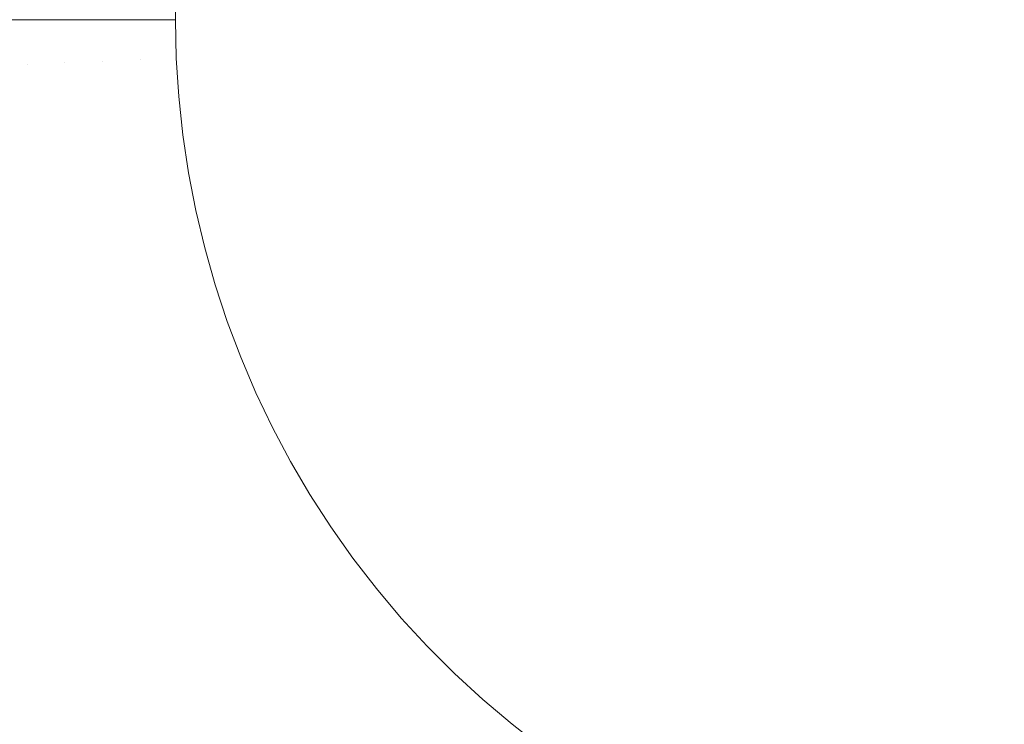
# Model space of a CAD drawing. Header units: centimetres. Extents: x -26 to 27.3, y -23.4 to -21.6.
# Tile 78 of 206: x -8.0078 to -7.8991, y -22.9377 to -22.8599. Entities that reach past the tile are written whole.
import ezdxf

# ---------------------------------------------------------------- set-up
doc = ezdxf.new("R2010")
doc.units = ezdxf.units.CM
doc.header["$LTSCALE"] = 2.54
doc.layers.add('Lucido design-1', color=7, linetype='Continuous')

# ---------------------------------------------------------------- blocks, each defined once
blk = doc.blocks.new('Gruppo-4-1')
at = {"color": 7, "linetype": 'Continuous', "lineweight": 9}
blk.add_3dface([(-25.89065, -21.65989, -9.38199), (-25.89065, -23.25989, -9.38199), (27.20935, -23.25989, -9.38199), (27.20935, -21.65989, -9.38199)], dxfattribs=at)
for points, invisible_edges in [([(-7.99065, -22.85989, -9.78199), (-7.99065, -21.65989, -9.78199), (9.30935, -21.65989, -9.78199), (9.20935, -22.95989, -9.78199)], 12), ([(-8.00702, -22.86483, -9.78336), (-8.01114, -22.86501, -9.78414), (-8.01125, -22.85989, -9.78414), (-8.00774, -22.85989, -9.78347)], 11), ([(-8.00774, -22.85989, -9.78347), (-8.00712, -22.85989, -9.78336), (-8.00702, -22.86483, -9.78336)], 10), ([(-8.00286, -22.86465, -9.78275), (-8.00702, -22.86483, -9.78336), (-8.00712, -22.85989, -9.78336), (-8.00349, -22.85989, -9.78283)], 11), ([(-8.00349, -22.85989, -9.78283), (-8.00296, -22.85989, -9.78275), (-8.00286, -22.86465, -9.78275)], 10), ([(-7.99868, -22.86448, -9.78232), (-8.00286, -22.86465, -9.78275), (-8.00296, -22.85989, -9.78275), (-7.9992, -22.85989, -9.78237)], 11), ([(-7.9992, -22.85989, -9.78237), (-7.99877, -22.85989, -9.78232), (-7.99868, -22.86448, -9.78232)], 10), ([(-7.99448, -22.8643, -9.78207), (-7.99868, -22.86448, -9.78232), (-7.99877, -22.85989, -9.78232), (-7.99489, -22.85989, -9.78209)], 11), ([(-7.99489, -22.85989, -9.78209), (-7.99457, -22.85989, -9.78207), (-7.99448, -22.8643, -9.78207)], 10), ([(-7.99448, -22.8643, -9.78207), (-7.99457, -22.85989, -9.78207), (-7.99065, -22.85989, -9.78199), (-7.99056, -22.86413, -9.78199)], 9), ([(-7.99065, -22.85989, -9.78199), (-7.93184, -22.95101, -9.78199), (-7.93567, -22.94918, -9.78199), (-7.93942, -22.94719, -9.78199)], 9), ([(-7.99065, -22.85989, -9.78199), (-7.89065, -22.95989, -9.78199), (-7.89489, -22.9598, -9.78199), (-7.89913, -22.95953, -9.78199)], 9), ([(-7.99065, -22.85989, -9.78199), (-7.92396, -22.95418, -9.78199), (-7.92793, -22.95268, -9.78199), (-7.93184, -22.95101, -9.78199)], 9), ([(-7.89913, -22.95953, -9.78199), (-7.90335, -22.95908, -9.78199), (-7.90755, -22.95845, -9.78199), (-7.99065, -22.85989, -9.78199)], 12), ([(-7.93942, -22.94719, -9.78199), (-7.94308, -22.94504, -9.78199), (-7.94664, -22.94274, -9.78199), (-7.99065, -22.85989, -9.78199)], 12), ([(-7.90755, -22.95845, -9.78199), (-7.91171, -22.95764, -9.78199), (-7.91584, -22.95666, -9.78199), (-7.99065, -22.85989, -9.78199)], 12), ([(-7.91584, -22.95666, -9.78199), (-7.91993, -22.9555, -9.78199), (-7.92396, -22.95418, -9.78199), (-7.99065, -22.85989, -9.78199)], 12), ([(-7.94664, -22.94274, -9.78199), (-7.95011, -22.94029, -9.78199), (-7.95347, -22.93769, -9.78199), (-7.99065, -22.85989, -9.78199)], 12), ([(-7.99065, -22.85989, -9.78199), (9.20935, -22.95989, -9.78199), (-7.89065, -22.95989, -9.78199)], 9), ([(-7.99029, -22.86837, -9.78199), (-7.99056, -22.86413, -9.78199), (-7.99065, -22.85989, -9.78199), (-7.95347, -22.93769, -9.78199)], 12), ([(-7.99419, -22.8687, -9.78207), (-7.99448, -22.8643, -9.78207), (-7.99056, -22.86413, -9.78199), (-7.99029, -22.86837, -9.78199)], 11), ([(-8.01081, -22.87012, -9.78414), (-8.01114, -22.86501, -9.78414), (-8.00702, -22.86483, -9.78336), (-8.0067, -22.86977, -9.78336)], 15), ([(-8.0067, -22.86977, -9.78336), (-8.00702, -22.86483, -9.78336), (-8.00286, -22.86465, -9.78275), (-8.00256, -22.86941, -9.78275)], 15), ([(-8.00256, -22.86941, -9.78275), (-8.00286, -22.86465, -9.78275), (-7.99868, -22.86448, -9.78232), (-7.99838, -22.86906, -9.78232)], 15), ([(-7.99838, -22.86906, -9.78232), (-7.99868, -22.86448, -9.78232), (-7.99448, -22.8643, -9.78207), (-7.99419, -22.8687, -9.78207)], 15), ([(-7.99373, -22.87309, -9.78207), (-7.99419, -22.8687, -9.78207), (-7.99029, -22.86837, -9.78199), (-7.98984, -22.87259, -9.78199)], 11), ([(-7.98921, -22.87679, -9.78199), (-7.98984, -22.87259, -9.78199), (-7.99029, -22.86837, -9.78199), (-7.95347, -22.93769, -9.78199)], 12), ([(-8.00618, -22.87468, -9.78336), (-8.0067, -22.86977, -9.78336), (-8.00256, -22.86941, -9.78275), (-8.00205, -22.87415, -9.78275)], 15), ([(-8.00205, -22.87415, -9.78275), (-8.00256, -22.86941, -9.78275), (-7.99838, -22.86906, -9.78232), (-7.9979, -22.87362, -9.78232)], 15), ([(-7.9979, -22.87362, -9.78232), (-7.99838, -22.86906, -9.78232), (-7.99419, -22.8687, -9.78207), (-7.99373, -22.87309, -9.78207)], 15), ([(-8.01027, -22.87521, -9.78414), (-8.01081, -22.87012, -9.78414), (-8.0067, -22.86977, -9.78336), (-8.00618, -22.87468, -9.78336)], 15), ([(-7.99307, -22.87745, -9.78207), (-7.99373, -22.87309, -9.78207), (-7.98984, -22.87259, -9.78199), (-7.98921, -22.87679, -9.78199)], 11), ([(-8.00134, -22.87887, -9.78275), (-8.00205, -22.87415, -9.78275), (-7.9979, -22.87362, -9.78232), (-7.99722, -22.87816, -9.78232)], 15), ([(-7.99722, -22.87816, -9.78232), (-7.9979, -22.87362, -9.78232), (-7.99373, -22.87309, -9.78207), (-7.99307, -22.87745, -9.78207)], 15), ([(-8.00951, -22.88027, -9.78414), (-8.01027, -22.87521, -9.78414), (-8.00618, -22.87468, -9.78336), (-8.00545, -22.87957, -9.78336)], 15), ([(-8.00545, -22.87957, -9.78336), (-8.00618, -22.87468, -9.78336), (-8.00205, -22.87415, -9.78275), (-8.00134, -22.87887, -9.78275)], 15), ([(-7.99224, -22.88178, -9.78207), (-7.99307, -22.87745, -9.78207), (-7.98921, -22.87679, -9.78199), (-7.9884, -22.88096, -9.78199)], 11), ([(-7.95347, -22.93769, -9.78199), (-7.9884, -22.88096, -9.78199), (-7.98921, -22.87679, -9.78199)], 9), ([(-8.00044, -22.88355, -9.78275), (-8.00134, -22.87887, -9.78275), (-7.99722, -22.87816, -9.78232), (-7.99635, -22.88267, -9.78232)], 15), ([(-7.99635, -22.88267, -9.78232), (-7.99722, -22.87816, -9.78232), (-7.99307, -22.87745, -9.78207), (-7.99224, -22.88178, -9.78207)], 15), ([(-8.00451, -22.88443, -9.78336), (-8.00545, -22.87957, -9.78336), (-8.00134, -22.87887, -9.78275), (-8.00044, -22.88355, -9.78275)], 15), ([(-8.00854, -22.8853, -9.78414), (-8.00951, -22.88027, -9.78414), (-8.00545, -22.87957, -9.78336), (-8.00451, -22.88443, -9.78336)], 15), ([(-7.99122, -22.88607, -9.78207), (-7.99224, -22.88178, -9.78207), (-7.9884, -22.88096, -9.78199), (-7.98742, -22.88509, -9.78199)], 11), ([(-7.95347, -22.93769, -9.78199), (-7.98626, -22.88917, -9.78199), (-7.98742, -22.88509, -9.78199), (-7.9884, -22.88096, -9.78199)], 9), ([(-7.99934, -22.88819, -9.78275), (-8.00044, -22.88355, -9.78275), (-7.99635, -22.88267, -9.78232), (-7.99528, -22.88713, -9.78232)], 15), ([(-7.99528, -22.88713, -9.78232), (-7.99635, -22.88267, -9.78232), (-7.99224, -22.88178, -9.78207), (-7.99122, -22.88607, -9.78207)], 15), ([(-8.00336, -22.88924, -9.78336), (-8.00451, -22.88443, -9.78336), (-8.00044, -22.88355, -9.78275), (-7.99934, -22.88819, -9.78275)], 15), ([(-8.00736, -22.89028, -9.78414), (-8.00854, -22.8853, -9.78414), (-8.00451, -22.88443, -9.78336), (-8.00336, -22.88924, -9.78336)], 15), ([(-8.01131, -22.89131, -9.78509), (-8.01254, -22.88616, -9.78509), (-8.00854, -22.8853, -9.78414), (-8.00736, -22.89028, -9.78414)], 15), ([(-7.99001, -22.89032, -9.78207), (-7.99122, -22.88607, -9.78207), (-7.98742, -22.88509, -9.78199), (-7.98626, -22.88917, -9.78199)], 11), ([(-7.99403, -22.89155, -9.78232), (-7.99528, -22.88713, -9.78232), (-7.99122, -22.88607, -9.78207), (-7.99001, -22.89032, -9.78207)], 15), ([(-7.99804, -22.89278, -9.78275), (-7.99934, -22.88819, -9.78275), (-7.99528, -22.88713, -9.78232), (-7.99403, -22.89155, -9.78232)], 15), ([(-8.00202, -22.89399, -9.78336), (-8.00336, -22.88924, -9.78336), (-7.99934, -22.88819, -9.78275), (-7.99804, -22.89278, -9.78275)], 15), ([(-7.98863, -22.89451, -9.78207), (-7.99001, -22.89032, -9.78207), (-7.98626, -22.88917, -9.78199), (-7.98493, -22.8932, -9.78199)], 11), ([(-7.98493, -22.8932, -9.78199), (-7.98626, -22.88917, -9.78199), (-7.95347, -22.93769, -9.78199)], 10), ([(-8.00987, -22.8964, -9.78509), (-8.01131, -22.89131, -9.78509), (-8.00736, -22.89028, -9.78414), (-8.00596, -22.8952, -9.78414)], 15), ([(-8.00596, -22.8952, -9.78414), (-8.00736, -22.89028, -9.78414), (-8.00336, -22.88924, -9.78336), (-8.00202, -22.89399, -9.78336)], 15), ([(-7.9926, -22.89591, -9.78232), (-7.99403, -22.89155, -9.78232), (-7.99001, -22.89032, -9.78207), (-7.98863, -22.89451, -9.78207)], 15), ([(-7.99654, -22.8973, -9.78275), (-7.99804, -22.89278, -9.78275), (-7.99403, -22.89155, -9.78232), (-7.9926, -22.89591, -9.78232)], 15), ([(-8.00047, -22.89869, -9.78336), (-8.00202, -22.89399, -9.78336), (-7.99804, -22.89278, -9.78275), (-7.99654, -22.8973, -9.78275)], 15), ([(-7.98708, -22.89864, -9.78207), (-7.98863, -22.89451, -9.78207), (-7.98493, -22.8932, -9.78199), (-7.98344, -22.89717, -9.78199)], 11), ([(-7.95347, -22.93769, -9.78199), (-7.98177, -22.90108, -9.78199), (-7.98344, -22.89717, -9.78199), (-7.98493, -22.8932, -9.78199)], 9), ([(-8.00436, -22.90007, -9.78414), (-8.00596, -22.8952, -9.78414), (-8.00202, -22.89399, -9.78336), (-8.00047, -22.89869, -9.78336)], 15), ([(-7.99098, -22.9002, -9.78232), (-7.9926, -22.89591, -9.78232), (-7.98863, -22.89451, -9.78207), (-7.98708, -22.89864, -9.78207)], 15), ([(-8.00821, -22.90143, -9.78509), (-8.00987, -22.8964, -9.78509), (-8.00596, -22.8952, -9.78414), (-8.00436, -22.90007, -9.78414)], 15), ([(-7.99486, -22.90176, -9.78275), (-7.99654, -22.8973, -9.78275), (-7.9926, -22.89591, -9.78232), (-7.99098, -22.9002, -9.78232)], 15), ([(-7.99872, -22.90332, -9.78336), (-8.00047, -22.89869, -9.78336), (-7.99654, -22.8973, -9.78275), (-7.99486, -22.90176, -9.78275)], 15), ([(-7.98534, -22.90269, -9.78207), (-7.98708, -22.89864, -9.78207), (-7.98344, -22.89717, -9.78199), (-7.98177, -22.90108, -9.78199)], 11), ([(-8.00255, -22.90486, -9.78414), (-8.00436, -22.90007, -9.78414), (-8.00047, -22.89869, -9.78336), (-7.99872, -22.90332, -9.78336)], 15), ([(-7.98917, -22.90443, -9.78232), (-7.99098, -22.9002, -9.78232), (-7.98708, -22.89864, -9.78207), (-7.98534, -22.90269, -9.78207)], 15), ([(-8.00635, -22.90638, -9.78509), (-8.00821, -22.90143, -9.78509), (-8.00436, -22.90007, -9.78414), (-8.00255, -22.90486, -9.78414)], 15), ([(-7.99299, -22.90615, -9.78275), (-7.99486, -22.90176, -9.78275), (-7.99098, -22.9002, -9.78232), (-7.98917, -22.90443, -9.78232)], 15), ([(-7.98344, -22.90667, -9.78207), (-7.98534, -22.90269, -9.78207), (-7.98177, -22.90108, -9.78199), (-7.97994, -22.90491, -9.78199)], 11), ([(-7.98177, -22.90108, -9.78199), (-7.95347, -22.93769, -9.78199), (-7.95671, -22.93496, -9.78199)], 9), ([(-7.95671, -22.93496, -9.78199), (-7.95984, -22.93208, -9.78199), (-7.96284, -22.92908, -9.78199), (-7.98177, -22.90108, -9.78199)], 12), ([(-7.97795, -22.90866, -9.78199), (-7.97994, -22.90491, -9.78199), (-7.98177, -22.90108, -9.78199), (-7.96284, -22.92908, -9.78199)], 12), ([(-8.01009, -22.90789, -9.78621), (-8.01202, -22.90277, -9.78621), (-8.00821, -22.90143, -9.78509), (-8.00635, -22.90638, -9.78509)], 15), ([(-7.99678, -22.90786, -9.78336), (-7.99872, -22.90332, -9.78336), (-7.99486, -22.90176, -9.78275), (-7.99299, -22.90615, -9.78275)], 15), ([(-8.00054, -22.90956, -9.78414), (-8.00255, -22.90486, -9.78414), (-7.99872, -22.90332, -9.78336), (-7.99678, -22.90786, -9.78336)], 15), ([(-7.9872, -22.90857, -9.78232), (-7.98917, -22.90443, -9.78232), (-7.98534, -22.90269, -9.78207), (-7.98344, -22.90667, -9.78207)], 15), ([(-7.99093, -22.91045, -9.78275), (-7.99299, -22.90615, -9.78275), (-7.98917, -22.90443, -9.78232), (-7.9872, -22.90857, -9.78232)], 15), ([(-8.00427, -22.91125, -9.78509), (-8.00635, -22.90638, -9.78509), (-8.00255, -22.90486, -9.78414), (-8.00054, -22.90956, -9.78414)], 15), ([(-7.98137, -22.91057, -9.78207), (-7.98344, -22.90667, -9.78207), (-7.97994, -22.90491, -9.78199), (-7.97795, -22.90866, -9.78199)], 11), ([(-8.00795, -22.91291, -9.78621), (-8.01009, -22.90789, -9.78621), (-8.00635, -22.90638, -9.78509), (-8.00427, -22.91125, -9.78509)], 15), ([(-7.99465, -22.91233, -9.78336), (-7.99678, -22.90786, -9.78336), (-7.99299, -22.90615, -9.78275), (-7.99093, -22.91045, -9.78275)], 15), ([(-7.98504, -22.91262, -9.78232), (-7.9872, -22.90857, -9.78232), (-7.98344, -22.90667, -9.78207), (-7.98137, -22.91057, -9.78207)], 15), ([(-7.99834, -22.91418, -9.78414), (-8.00054, -22.90956, -9.78414), (-7.99678, -22.90786, -9.78336), (-7.99465, -22.91233, -9.78336)], 15), ([(-7.9887, -22.91466, -9.78275), (-7.99093, -22.91045, -9.78275), (-7.9872, -22.90857, -9.78232), (-7.98504, -22.91262, -9.78232)], 15), ([(-7.97914, -22.91438, -9.78207), (-7.98137, -22.91057, -9.78207), (-7.97795, -22.90866, -9.78199), (-7.9758, -22.91232, -9.78199)], 11), ([(-7.97795, -22.90866, -9.78199), (-7.96284, -22.92908, -9.78199), (-7.96571, -22.92596, -9.78199)], 9), ([(-7.9735, -22.91589, -9.78199), (-7.9758, -22.91232, -9.78199), (-7.97795, -22.90866, -9.78199), (-7.96571, -22.92596, -9.78199)], 12), ([(-8.00199, -22.91602, -9.78509), (-8.00427, -22.91125, -9.78509), (-8.00054, -22.90956, -9.78414), (-7.99834, -22.91418, -9.78414)], 15), ([(-7.99233, -22.91669, -9.78336), (-7.99465, -22.91233, -9.78336), (-7.99093, -22.91045, -9.78275), (-7.9887, -22.91466, -9.78275)], 15), ([(-7.98272, -22.91658, -9.78232), (-7.98504, -22.91262, -9.78232), (-7.98137, -22.91057, -9.78207), (-7.97914, -22.91438, -9.78207)], 15), ([(-8.00559, -22.91784, -9.78621), (-8.00795, -22.91291, -9.78621), (-8.00427, -22.91125, -9.78509), (-8.00199, -22.91602, -9.78509)], 15), ([(-8.00915, -22.91964, -9.78749), (-8.01158, -22.91455, -9.78749), (-8.00795, -22.91291, -9.78621), (-8.00559, -22.91784, -9.78621)], 15), ([(-7.99593, -22.91871, -9.78414), (-7.99834, -22.91418, -9.78414), (-7.99465, -22.91233, -9.78336), (-7.99233, -22.91669, -9.78336)], 15), ([(-7.98628, -22.91877, -9.78275), (-7.9887, -22.91466, -9.78275), (-7.98504, -22.91262, -9.78232), (-7.98272, -22.91658, -9.78232)], 15), ([(-7.97675, -22.91808, -9.78207), (-7.97914, -22.91438, -9.78207), (-7.9758, -22.91232, -9.78199), (-7.9735, -22.91589, -9.78199)], 11), ([(-7.9995, -22.9207, -9.78509), (-8.00199, -22.91602, -9.78509), (-7.99834, -22.91418, -9.78414), (-7.99593, -22.91871, -9.78414)], 15), ([(-7.98983, -22.92096, -9.78336), (-7.99233, -22.91669, -9.78336), (-7.9887, -22.91466, -9.78275), (-7.98628, -22.91877, -9.78275)], 15), ([(-7.98023, -22.92044, -9.78232), (-7.98272, -22.91658, -9.78232), (-7.97914, -22.91438, -9.78207), (-7.97675, -22.91808, -9.78207)], 15), ([(-8.00303, -22.92267, -9.78621), (-8.00559, -22.91784, -9.78621), (-8.00199, -22.91602, -9.78509), (-7.9995, -22.9207, -9.78509)], 15), ([(-7.9742, -22.92168, -9.78207), (-7.97675, -22.91808, -9.78207), (-7.9735, -22.91589, -9.78199), (-7.97105, -22.91935, -9.78199)], 11), ([(-7.96571, -22.92596, -9.78199), (-7.96845, -22.92271, -9.78199), (-7.97105, -22.91935, -9.78199), (-7.9735, -22.91589, -9.78199)], 8), ([(-7.99334, -22.92312, -9.78414), (-7.99593, -22.91871, -9.78414), (-7.99233, -22.91669, -9.78336), (-7.98983, -22.92096, -9.78336)], 15), ([(-7.9837, -22.92278, -9.78275), (-7.98628, -22.91877, -9.78275), (-7.98272, -22.91658, -9.78232), (-7.98023, -22.92044, -9.78232)], 15), ([(-8.00651, -22.92461, -9.78749), (-8.00915, -22.91964, -9.78749), (-8.00559, -22.91784, -9.78621), (-8.00303, -22.92267, -9.78621)], 15), ([(-7.97758, -22.92418, -9.78232), (-7.98023, -22.92044, -9.78232), (-7.97675, -22.91808, -9.78207), (-7.9742, -22.92168, -9.78207)], 15), ([(-8.00994, -22.92653, -9.78895), (-8.01266, -22.9214, -9.78895), (-8.00915, -22.91964, -9.78749), (-8.00651, -22.92461, -9.78749)], 15), ([(-7.99682, -22.92526, -9.78509), (-7.9995, -22.9207, -9.78509), (-7.99593, -22.91871, -9.78414), (-7.99334, -22.92312, -9.78414)], 15), ([(-7.98715, -22.92511, -9.78336), (-7.98983, -22.92096, -9.78336), (-7.98628, -22.91877, -9.78275), (-7.9837, -22.92278, -9.78275)], 15), ([(-7.9715, -22.92517, -9.78207), (-7.9742, -22.92168, -9.78207), (-7.97105, -22.91935, -9.78199), (-7.96845, -22.92271, -9.78199)], 11), ([(-8.00026, -22.92738, -9.78621), (-8.00303, -22.92267, -9.78621), (-7.9995, -22.9207, -9.78509), (-7.99682, -22.92526, -9.78509)], 15), ([(-7.98095, -22.92667, -9.78275), (-7.9837, -22.92278, -9.78275), (-7.98023, -22.92044, -9.78232), (-7.97758, -22.92418, -9.78232)], 15), ([(-7.99057, -22.92742, -9.78414), (-7.99334, -22.92312, -9.78414), (-7.98983, -22.92096, -9.78336), (-7.98715, -22.92511, -9.78336)], 15), ([(-7.97477, -22.92781, -9.78232), (-7.97758, -22.92418, -9.78232), (-7.9742, -22.92168, -9.78207), (-7.9715, -22.92517, -9.78207)], 15), ([(-8.00366, -22.92947, -9.78749), (-8.00651, -22.92461, -9.78749), (-8.00303, -22.92267, -9.78621), (-8.00026, -22.92738, -9.78621)], 15), ([(-7.98429, -22.92915, -9.78336), (-7.98715, -22.92511, -9.78336), (-7.9837, -22.92278, -9.78275), (-7.98095, -22.92667, -9.78275)], 15), ([(-7.96866, -22.92855, -9.78207), (-7.9715, -22.92517, -9.78207), (-7.96845, -22.92271, -9.78199), (-7.96571, -22.92596, -9.78199)], 11), ([(-7.99395, -22.92971, -9.78509), (-7.99682, -22.92526, -9.78509), (-7.99334, -22.92312, -9.78414), (-7.99057, -22.92742, -9.78414)], 15), ([(-8.007, -22.93153, -9.78895), (-8.00994, -22.92653, -9.78895), (-8.00651, -22.92461, -9.78749), (-8.00366, -22.92947, -9.78749)], 15), ([(-7.97803, -22.93045, -9.78275), (-7.98095, -22.92667, -9.78275), (-7.97758, -22.92418, -9.78232), (-7.97477, -22.92781, -9.78232)], 15), ([(-7.9973, -22.93197, -9.78621), (-8.00026, -22.92738, -9.78621), (-7.99682, -22.92526, -9.78509), (-7.99395, -22.92971, -9.78509)], 15), ([(-7.98761, -22.9316, -9.78414), (-7.99057, -22.92742, -9.78414), (-7.98715, -22.92511, -9.78336), (-7.98429, -22.92915, -9.78336)], 15), ([(-7.97181, -22.93132, -9.78232), (-7.97477, -22.92781, -9.78232), (-7.9715, -22.92517, -9.78207), (-7.96866, -22.92855, -9.78207)], 15), ([(-7.96567, -22.9318, -9.78207), (-7.96866, -22.92855, -9.78207), (-7.96571, -22.92596, -9.78199), (-7.96284, -22.92908, -9.78199)], 11), ([(-8.01029, -22.93355, -9.79056), (-8.0133, -22.92841, -9.79056), (-8.00994, -22.92653, -9.78895), (-8.007, -22.93153, -9.78895)], 15), ([(-7.98127, -22.93306, -9.78336), (-7.98429, -22.92915, -9.78336), (-7.98095, -22.92667, -9.78275), (-7.97803, -22.93045, -9.78275)], 15), ([(-8.0006, -22.93421, -9.78749), (-8.00366, -22.92947, -9.78749), (-8.00026, -22.92738, -9.78621), (-7.9973, -22.93197, -9.78621)], 15), ([(-7.9909, -22.93403, -9.78509), (-7.99395, -22.92971, -9.78509), (-7.99057, -22.92742, -9.78414), (-7.98761, -22.9316, -9.78414)], 15), ([(-7.97496, -22.93409, -9.78275), (-7.97803, -22.93045, -9.78275), (-7.97477, -22.92781, -9.78232), (-7.97181, -22.93132, -9.78232)], 15), ([(-7.98448, -22.93565, -9.78414), (-7.98761, -22.9316, -9.78414), (-7.98429, -22.92915, -9.78336), (-7.98127, -22.93306, -9.78336)], 15), ([(-7.96871, -22.9347, -9.78232), (-7.97181, -22.93132, -9.78232), (-7.96866, -22.92855, -9.78207), (-7.96567, -22.9318, -9.78207)], 15), ([(-7.96255, -22.93492, -9.78207), (-7.96567, -22.9318, -9.78207), (-7.96284, -22.92908, -9.78199), (-7.95984, -22.93208, -9.78199)], 11), ([(-8.00386, -22.9364, -9.78895), (-8.007, -22.93153, -9.78895), (-8.00366, -22.92947, -9.78749), (-8.0006, -22.93421, -9.78749)], 15), ([(-7.99415, -22.93644, -9.78621), (-7.9973, -22.93197, -9.78621), (-7.99395, -22.92971, -9.78509), (-7.9909, -22.93403, -9.78509)], 15), ([(-7.97808, -22.93684, -9.78336), (-7.98127, -22.93306, -9.78336), (-7.97803, -22.93045, -9.78275), (-7.97496, -22.93409, -9.78275)], 15), ([(-8.00705, -22.93856, -9.79056), (-8.01029, -22.93355, -9.79056), (-8.007, -22.93153, -9.78895), (-8.00386, -22.9364, -9.78895)], 15), ([(-7.98766, -22.93822, -9.78509), (-7.9909, -22.93403, -9.78509), (-7.98761, -22.9316, -9.78414), (-7.98448, -22.93565, -9.78414)], 15), ([(-7.97173, -22.9376, -9.78275), (-7.97496, -22.93409, -9.78275), (-7.97181, -22.93132, -9.78232), (-7.96871, -22.9347, -9.78232)], 15), ([(-7.99735, -22.93881, -9.78749), (-8.0006, -22.93421, -9.78749), (-7.9973, -22.93197, -9.78621), (-7.99415, -22.93644, -9.78621)], 15), ([(-7.96546, -22.93795, -9.78232), (-7.96871, -22.9347, -9.78232), (-7.96567, -22.9318, -9.78207), (-7.96255, -22.93492, -9.78207)], 15), ([(-7.95931, -22.9379, -9.78207), (-7.96255, -22.93492, -9.78207), (-7.95984, -22.93208, -9.78199), (-7.95671, -22.93496, -9.78199)], 11), ([(-8.01019, -22.94068, -9.79233), (-8.01351, -22.93554, -9.79233), (-8.01029, -22.93355, -9.79056), (-8.00705, -22.93856, -9.79056)], 15), ([(-7.98118, -22.93957, -9.78414), (-7.98448, -22.93565, -9.78414), (-7.98127, -22.93306, -9.78336), (-7.97808, -22.93684, -9.78336)], 15), ([(-8.00051, -22.94114, -9.78895), (-8.00386, -22.9364, -9.78895), (-8.0006, -22.93421, -9.78749), (-7.99735, -22.93881, -9.78749)], 15), ([(-7.9908, -22.94076, -9.78621), (-7.99415, -22.93644, -9.78621), (-7.9909, -22.93403, -9.78509), (-7.98766, -22.93822, -9.78509)], 15), ([(-7.97474, -22.94048, -9.78336), (-7.97808, -22.93684, -9.78336), (-7.97496, -22.93409, -9.78275), (-7.97173, -22.9376, -9.78275)], 15), ([(-7.96836, -22.94097, -9.78275), (-7.97173, -22.9376, -9.78275), (-7.96871, -22.9347, -9.78232), (-7.96546, -22.93795, -9.78232)], 15), ([(-7.98425, -22.94227, -9.78509), (-7.98766, -22.93822, -9.78509), (-7.98448, -22.93565, -9.78414), (-7.98118, -22.93957, -9.78414)], 15), ([(-7.96208, -22.94105, -9.78232), (-7.96546, -22.93795, -9.78232), (-7.96255, -22.93492, -9.78207), (-7.95931, -22.9379, -9.78207)], 15), ([(-7.95593, -22.94074, -9.78207), (-7.95931, -22.9379, -9.78207), (-7.95671, -22.93496, -9.78199), (-7.95347, -22.93769, -9.78199)], 11), ([(-8.00361, -22.94343, -9.79056), (-8.00705, -22.93856, -9.79056), (-8.00386, -22.9364, -9.78895), (-8.00051, -22.94114, -9.78895)], 15), ([(-7.99391, -22.94326, -9.78749), (-7.99735, -22.93881, -9.78749), (-7.99415, -22.93644, -9.78621), (-7.9908, -22.94076, -9.78621)], 15), ([(-7.97772, -22.94334, -9.78414), (-7.98118, -22.93957, -9.78414), (-7.97808, -22.93684, -9.78336), (-7.97474, -22.94048, -9.78336)], 15), ([(-7.97124, -22.94398, -9.78336), (-7.97474, -22.94048, -9.78336), (-7.97173, -22.9376, -9.78275), (-7.96836, -22.94097, -9.78275)], 15)]:
    blk.add_3dface(points, dxfattribs=dict(at, invisible_edges=invisible_edges))

msp = doc.modelspace()

# ---------------------------------------------------------------- block references
at = {"layer": 'Lucido design-1', "color": 7}
msp.add_blockref('Gruppo-4-1', (0, 0), dxfattribs=at)

doc.saveas('drawing.dxf')
